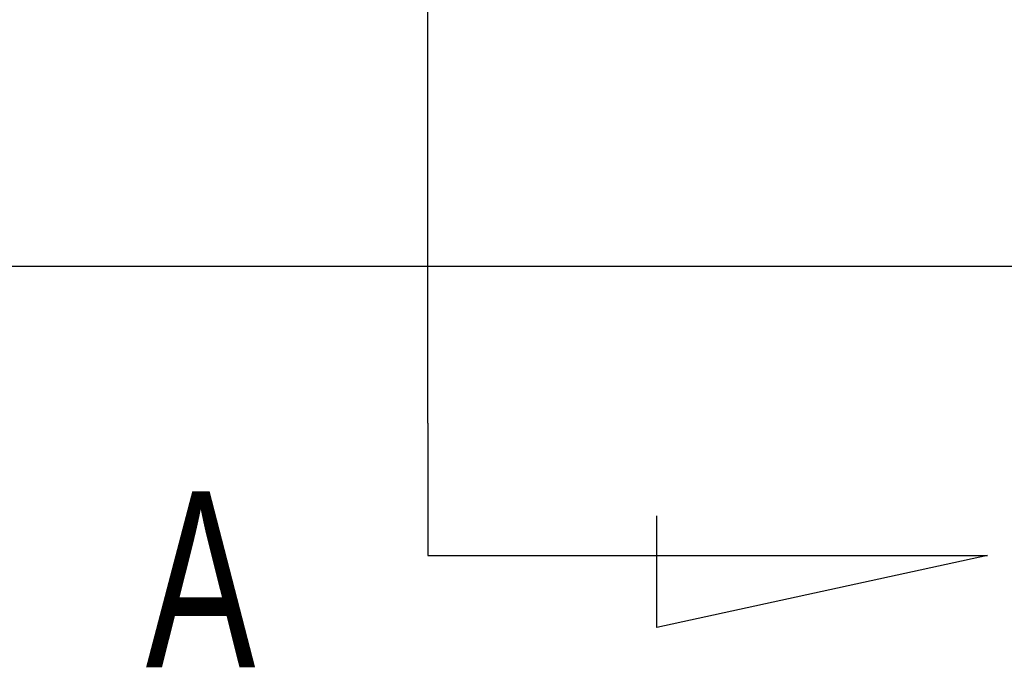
# Model space of a CAD drawing. Header units: millimetres. Extents: x -257 to 3135, y -1556 to 860.
# Tile 236 of 256: x 62 to 82, y -518 to -505. Entities that reach past the tile are written whole.
import ezdxf

# ---------------------------------------------------------------- set-up
doc = ezdxf.new("R2010")
doc.units = ezdxf.units.MM
doc.layers.get('0').update_dxf_attribs({"linetype": 'CONTINUOUS'})
doc.styles.add('CHN', font='txt')

msp = doc.modelspace()

# ---------------------------------------------------------------- linework, layer by layer
for p, q in [((70.134, -513.071), (70.134, -453.185)), ((70.134, -513.071), (70.134, -515.708)), ((74.695, -517.141), (74.695, -514.912)), ((70.134, -515.708), (81.282, -515.708)), ((81.282, -515.708), (74.695, -517.141))]:
    msp.add_line(p, q)
at = {"linetype": 'Continuous'}
for p, q in [((66.285, -509.955), (-31.417, -509.955)), ((168.583, -509.955), (66.285, -509.955))]:
    msp.add_line(p, q, dxfattribs=at)

# ---------------------------------------------------------------- texts
at = {"style": 'CHN', "width": 0.7}
msp.add_text('A', height=3.5, dxfattribs=at).set_placement((64.514, -517.93))

doc.saveas('drawing.dxf')
